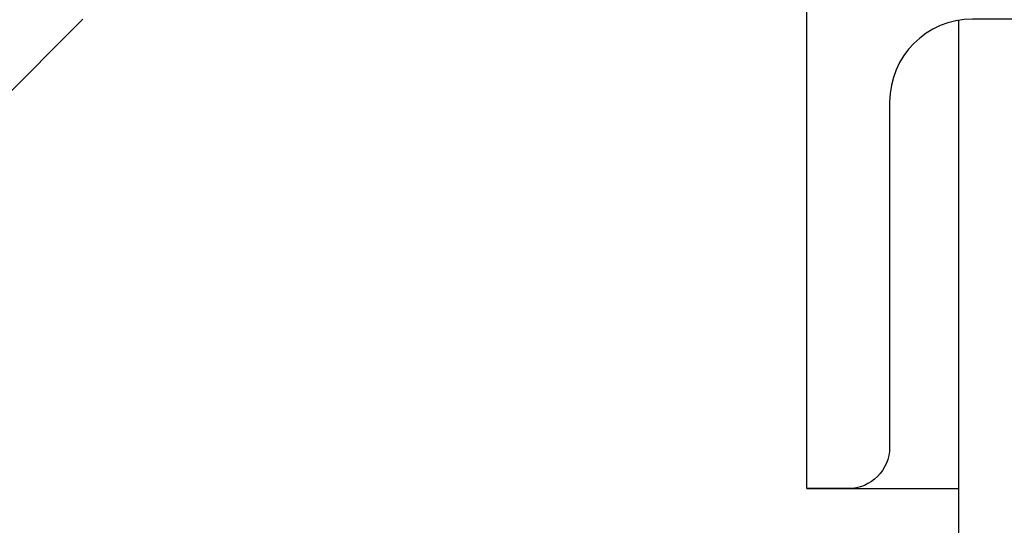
# Model space of a CAD drawing. Header units: millimetres. Extents: x -57642 to 5082813, y -177084 to 58112.
# Tile 150 of 212: x 30096 to 30168, y -59534 to -59497. Entities that reach past the tile are written whole.
import ezdxf

# ---------------------------------------------------------------- set-up
doc = ezdxf.new("R2010")
doc.units = ezdxf.units.MM
doc.linetypes.add('ACAD_ISO10W100', pattern=[18, 12, -3, 0, -3])

msp = doc.modelspace()

# ---------------------------------------------------------------- hatches: boundary and pattern name
at = {"lineweight": 13}
h = msp.add_hatch(dxfattribs=at)
h.set_pattern_fill('ANSI33', color=256, scale=50, style=0)
h.set_pattern_definition([(45, (-7e-12, -120130.96), (-224.5064, 224.5064), []), (45, (224.5, -120130.96), (-224.5064, 224.5064), [158.75, -79.375])])
h.paths.add_polyline_path([(30164.44088, -59531.1047), (30153.42837, -59531.1047), (30153.42837, -59497.1047), (29864.44086, -59497.1047), (29864.44086, -59502.1047), (29864.44349, -67364.5518), (38751.11669, -67808.88546), (39444.33592, -68502.1047), (40789.44271, -68502.1047), (42134.54949, -68502.1047), (42827.76872, -67808.88546), (51714.44186, -67364.55181), (51714.44455, -59502.1047), (51714.44455, -59497.1047), (51425.45704, -59497.1047), (51425.45704, -59531.1047), (51412.0797, -66749.9047), (51433.44271, -66749.9047), (51433.44271, -66819.9047), (41927.44271, -67295.2047), (41927.44271, -68002.1047), (39651.44271, -68002.1047), (39651.44271, -67295.2047), (30145.44271, -66819.9047), (30145.44271, -66749.9047), (30164.4436, -66749.90469)])

# ---------------------------------------------------------------- linework, layer by layer
for p, q in [((30164.44362, -66781.9047), (30164.44086, -59497.18652)), ((30153.42837, -59531.1047), (30164.44088, -59531.1047))]:
    msp.add_line(p, q)
msp.add_lwpolyline([(30153.42837, -59531.1047), (30153.42837, -59491.1047), (30213.42837, -59491.1047), (30213.42837, -59494.1047, -0.41421356), (30210.42837, -59497.1047), (30165.42837, -59497.1047, 0.41421356), (30159.42837, -59503.1047), (30159.42837, -59528.1047, -0.41421356), (30156.42837, -59531.1047), (30153.42837, -59531.1047)], format="xyb")
at = {"linetype": 'ACAD_ISO10W100', "lineweight": 18, "ltscale": 40}
msp.add_circle((30106.9346, -59515.31574), 775.86185, dxfattribs=at)

doc.saveas('drawing.dxf')
